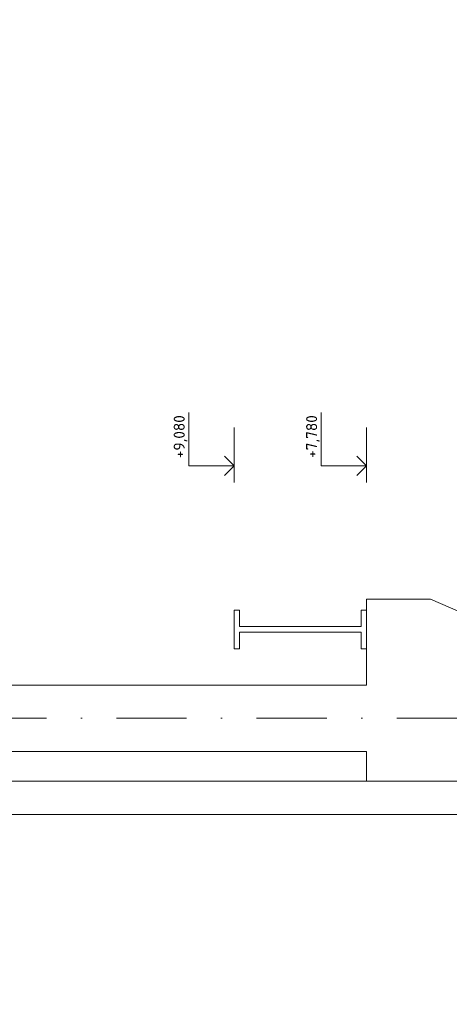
# Model space of a CAD drawing. Header units: millimetres. Extents: x -385852 to 693036, y -525006 to 444206.
# Tile 67 of 156: x 208042 to 211935, y 24710 to 33627. Entities that reach past the tile are written whole.
import ezdxf
from ezdxf.enums import TextEntityAlignment as Align

# ---------------------------------------------------------------- set-up
doc = ezdxf.new("R2010")
doc.units = ezdxf.units.MM
doc.linetypes.add('CENTERX2', pattern=[101.6, 63.5, -12.7, 12.7, -12.7])
doc.linetypes.add('DASHDOT', pattern=[25.4, 12.7, -6.35, 0, -6.35])
for name, color, linetype, lineweight in [('A99_N_koty-50-vysk', 160, 'Continuous', 9), ('A99_N_leg-text', 7, 'Continuous', 9), ('A99_N_leg-text @ 200 VP14', 7, 'Continuous', 9), ('A99_N_leg-text @ 200 VP4', 7, 'Continuous', 9), ('A99_S_kce-pohl', 61, 'Continuous', 5), ('A99_S_kce-rez-sil', 7, 'Continuous', 15), ('A99_S_osy', 1, 'CENTERX2', 5)]:
    doc.layers.add(name, color=color, linetype=linetype, lineweight=lineweight)
doc.styles.add('A99_kota', font='isocpeur.ttf', dxfattribs={"height": 2})

# ---------------------------------------------------------------- blocks, each defined once
blk = doc.blocks.new('*U124')
at = {"color": 0, "linetype": 'ByBlock', "lineweight": -2}
blk.add_line((-3, 0), (7, 0), dxfattribs=at)
for points in [[(0, 0), (0, 8.2), (0, 8.2), (9.7, 8.2)], [(-1.75, 1.75), (0, 0), (1.75, 1.75)]]:
    blk.add_lwpolyline(points, dxfattribs=at)
at = {"color": 0, "linetype": 'ByBlock', "lineweight": -2, "style": 'A99_kota'}
for tag, p in [('VYSKA', (9.2, 10.95)), ('POPIS', (9.2, 7.7))]:
    blk.add_attdef(tag, text='', height=2, dxfattribs=at).set_placement(p, align=Align.TOP_RIGHT)
blk = doc.blocks.new('*U2652')
at = {"layer": 'A99_N_leg-text @ 200 VP14', "linetype": 'Continuous', "lineweight": 0, "insert": (162730, -32600), "char_height": 400, "width": 19240, "attachment_point": 1, "rotation": 90, "style": 'A99_kota'}
blk.add_mtext('\\A1;\\pi-1200,l1200,t1200,22800;^IPOZNÁMKA:\\P^INAVRŽENÉ STAVEBNÍ ÚPRAVY BYLY PROVEDENY NA ZÁKLADĚ  INVESTOREM PŘEDANÝCH ELEKTRONICKÝCH PODKLADŮ.\\P ^IPŘED PROVÁDĚNÍM STAVEBNÍCH ÚPRAV JE NUTNÉ VEŠKERÉ PRVKY PŘESNĚ ZAMĚŘIT, ZDALI JSOU V SOULADU S PROJEKTOVOU DOKUMENTACÍ A PROVÉST VIZUÁLNÍ KONTROLU.', dxfattribs=at)
at = {"layer": 'A99_N_leg-text @ 200 VP4', "linetype": 'Continuous', "lineweight": 0, "insert": (162730, -32600), "char_height": 400, "width": 19240, "attachment_point": 1, "rotation": 90, "style": 'A99_kota'}
blk.add_mtext('\\A1;\\pi-1200,l1200,t1200,22800;^IPOZNÁMKA:\\P^INAVRŽENÉ STAVEBNÍ ÚPRAVY BYLY PROVEDENY NA ZÁKLADĚ  INVESTOREM PŘEDANÝCH ELEKTRONICKÝCH PODKLADŮ.\\P ^IPŘED PROVÁDĚNÍM STAVEBNÍCH ÚPRAV JE NUTNÉ VEŠKERÉ PRVKY PŘESNĚ ZAMĚŘIT, ZDALI JSOU V SOULADU S PROJEKTOVOU DOKUMENTACÍ A PROVÉST VIZUÁLNÍ KONTROLU.', dxfattribs=at)

msp = doc.modelspace()

# ---------------------------------------------------------------- linework, layer by layer
at = {"layer": 'A99_S_kce-pohl'}
for p, q in [((211185, 28380), (211185, 27600)), ((211185, 28380), (211765.3827, 28380)), ((212105, 28230), (211765.3827, 28380)), ((211185, 27600), (206935, 27600)), ((206935, 27000), (211185, 27000)), ((211185, 27000), (211185, 26730))]:
    msp.add_line(p, q, dxfattribs=at)
at = {"layer": 'A99_S_kce-rez-sil', "linetype": 'Continuous'}
for p, q in [((209985, 28280), (209985, 27930)), ((209985, 28280), (210035, 28280)), ((210035, 28280), (210035, 28130)), ((211185, 28280), (211135, 28280)), ((211135, 28280), (211135, 28130)), ((211185, 28280), (211185, 27930)), ((210035, 28130), (211135, 28130)), ((210035, 28080), (211135, 28080)), ((210035, 27930), (210035, 28080)), ((211135, 27930), (211135, 28080)), ((209985, 27930), (210035, 27930)), ((211185, 27930), (211135, 27930))]:
    msp.add_line(p, q, dxfattribs=at)
at = {"layer": 'A99_S_kce-rez-sil', "color": 7, "linetype": 'Continuous', "lineweight": 13}
for p, q in [((205580, 26730), (218965, 26730)), ((205530, 26430), (218965, 26430))]:
    msp.add_line(p, q, dxfattribs=at)
at = {"layer": 'A99_S_osy', "linetype": 'DASHDOT', "lineweight": 5, "ltscale": 50}
msp.add_lwpolyline([(222254.8182, 27300), (202234.8182, 27300)], dxfattribs=at)

# ---------------------------------------------------------------- block references
at = {"layer": 'A99_N_koty-50-vysk', "lineweight": 5, "xscale": 50, "yscale": 50, "zscale": 50, "rotation": 90.00000000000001}
for p, values in [((209985, 29585), {'VYSKA': '+9,080'}), ((211185, 29585), {'VYSKA': '+7,780'})]:
    msp.add_blockref('*U124', p, dxfattribs=at).add_auto_attribs(values)
at = {"layer": 'A99_N_leg-text', "color": 1, "linetype": 'Continuous', "lineweight": 5}
msp.add_blockref('*U2652', (45700, -7800), dxfattribs=at)

doc.saveas('drawing.dxf')
